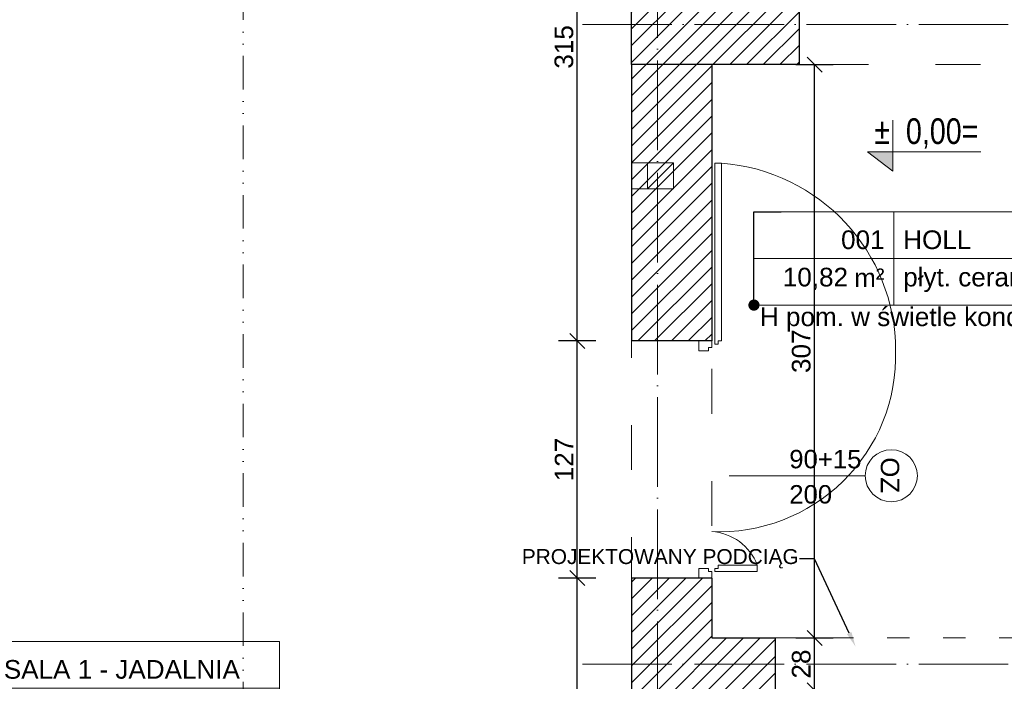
# Model space of a CAD drawing. Header units: millimetres. Extents: x 6506 to 39690, y 6022 to 25261.
# Tile 40 of 59: x 14447 to 14975, y 19098 to 19453. Entities that reach past the tile are written whole.
import ezdxf
from ezdxf import colors
from ezdxf.entities.mleader import LeaderData, LeaderLine
from ezdxf.enums import TextEntityAlignment as Align
from ezdxf.math import Vec2, Vec3

# ---------------------------------------------------------------- set-up
doc = ezdxf.new("R2010")
doc.units = ezdxf.units.MM
for name, pattern in [('1KS_2KP-50', [37.05, 12, 6, -6.35, 0, -6.35, 0, -6.35]), ('ACAD_ISO03W100', [30, 12, -18]), ('ACAD_ISO04W100', [30, 24, -3, 0, -3]), ('DASHED', [19.05, 12.7, -6.35])]:
    doc.linetypes.add(name, pattern=pattern)
doc.layers.add('A_DZIAŁOWA_PROJEKTOWANE', color=7, linetype='Continuous', lineweight=18, true_color=0x007cb0)
doc.layers.add('A_HATCH', color=7, linetype='Continuous', lineweight=5, true_color=0x999999)
for name, color, linetype, lineweight in [('A_KONST_ISTNIEJĄCE', 83, 'Continuous', 25), ('A_LINIA PRZEKROJOWA', 223, '1KS_2KP-50', 15), ('A_OPISY', 40, 'Continuous', 9), ('A_OSIE KONSTRUKCYJNE', 150, 'ACAD_ISO04W100', 5), ('A_STOLARKA DRZWIOWA', 30, 'Continuous', 15), ('A_WIDOK', 141, 'Continuous', 13), ('A_WIDOK-NAD', 221, 'DASHED', 13), ('A_WYMIAROWANIE', 7, 'Continuous', 9)]:
    doc.layers.add(name, color=color, linetype=linetype, lineweight=lineweight)
doc.layers.add('A_NIEWIDOCZNE  POMOCNICZE', color=252, linetype='ACAD_ISO03W100', lineweight=5, plot=False)
doc.styles.add('APLUS', font='arial.ttf', dxfattribs={"width": 0.6})
doc.styles.add('ARIAL', font='arial.ttf')
doc.styles.get("Standard").update_dxf_attribs({"font": 'arial.ttf'})
doc.dimstyles.new('1 do 100', dxfattribs={"dimtxt": 10, "dimasz": 8, "dimexe": 10, "dimexo": 10, "dimgap": 2, "dimtad": 1, "dimdec": 0, "dimtxsty": 'Standard', "dimblk": 'OBLIQUE', "dimcen": 2.5, "dimadec": 0, "dimazin": 0, "dimtfac": 1, "dimtdec": 0, "dimtmove": 0, "dimatfit": 3, "dimldrblk": 'OBLIQUE', "dimfxl": 10, "dimfxlon": 1, "dimarcsym": 0})

# ---------------------------------------------------------------- blocks, each defined once
blk = doc.blocks.new('*U134')
at = {"lineweight": 5}
for p, q in [((-75, -25), (-75, 25)), ((-75, 25), (0, 25)), ((0, 0), (0, 25)), ((0, 25), (152.71, 25)), ((152.71, 25), (152.71, -25)), ((-75, -25), (0, -25)), ((152.71, -25), (0, -25))]:
    blk.add_line(p, q, dxfattribs=at)
at = {"lineweight": 5, "ltscale": 18.5}
for p, q in [((0, 25), (0, -25)), ((-75, 0), (152.71, 0))]:
    blk.add_line(p, q, dxfattribs=at)
at = {"lineweight": 5, "ltscale": 18.5, "insert": (-5, -10.38), "char_height": 10, "attachment_point": 6, "style": 'ARIAL'}
blk.add_mtext('\\A1;m²', dxfattribs=at)
at = {"lineweight": 5, "style": 'ARIAL'}
blk.add_attdef('1NR', text='', height=10, dxfattribs=at).set_placement((-5, 5), align=Align.RIGHT)
blk.add_attdef('2POM', (5, 5), '', height=10, dxfattribs=at)
blk.add_attdef('4PL2', text='', height=10, dxfattribs=at).set_placement((-24.57, -5), align=Align.TOP_RIGHT)
blk.add_attdef('3POS', text='', height=10, dxfattribs=at).set_placement((5, -5), align=Align.TOP_LEFT)
blk = doc.blocks.new('*U9')
blk.add_hatch(color=256).paths.add_polyline_path([(0, 0.1532), (-0.198, 0.1532), (0, 0)])
blk.add_line((0, 0.1532), (0, 0.4))
blk.add_lwpolyline([(0, 0.1532), (0, 0), (-0.198, 0.1532), (0.6852, 0.1532)])
at = {"style": 'APLUS', "width": 0.8}
blk.add_attdef('%%P_0.00', text='', height=0.2, dxfattribs=at).set_placement((-0.1457, 0.1532), align=Align.BOTTOM_LEFT)
blk = doc.blocks.new('*U165')
at = {"lineweight": 5}
for p, q in [((-75, -25), (-75, 25)), ((-75, 25), (0, 25)), ((0, 0), (0, 25)), ((0, 25), (86.97, 25)), ((86.97, 25), (86.97, -25)), ((-75, -25), (0, -25)), ((86.97, -25), (0, -25))]:
    blk.add_line(p, q, dxfattribs=at)
at = {"lineweight": 5, "ltscale": 18.5}
for p, q in [((0, 25), (0, -25)), ((-75, 0), (86.97, 0))]:
    blk.add_line(p, q, dxfattribs=at)
at = {"lineweight": 5, "ltscale": 18.5, "insert": (-5, -10.38), "char_height": 10, "attachment_point": 6, "style": 'ARIAL'}
blk.add_mtext('\\A1;m²', dxfattribs=at)
at = {"lineweight": 5, "style": 'ARIAL'}
blk.add_attdef('1NR', text='', height=10, dxfattribs=at).set_placement((-5, 5), align=Align.RIGHT)
blk.add_attdef('2POM', (5, 5), '', height=10, dxfattribs=at)
blk.add_attdef('4PL2', text='', height=10, dxfattribs=at).set_placement((-24.57, -5), align=Align.TOP_RIGHT)
blk.add_attdef('3POS', text='', height=10, dxfattribs=at).set_placement((5, -5), align=Align.TOP_LEFT)
blk = doc.blocks.new('_Dot')
at = {"color": 0, "linetype": 'ByBlock', "lineweight": -2}
blk.add_line((-0.5, 0), (-1, 0), dxfattribs=at)
at = {"color": 0, "linetype": 'ByBlock', "const_width": 0.5}
blk.add_lwpolyline([(-0.25, 0, 1), (0.25, 0, 1)], format="xyb", close=True, dxfattribs=at)
blk = doc.blocks.new('OSI')
at = {"layer": 'A_OSIE KONSTRUKCYJNE', "ltscale": 2}
for p, q in [((17829.03, 22227.01), (17829.03, 19966.92)), ((17788.7, 21825.62), (19027.17, 21825.62)), ((17788.7, 21483.12), (19027.17, 21483.12))]:
    blk.add_line(p, q, dxfattribs=at)
blk = doc.blocks.new('_Oblique')
at = {"color": 0, "linetype": 'ByBlock', "lineweight": -2}
blk.add_line((-0.5, -0.5), (0.5, 0.5), dxfattribs=at)
blk = doc.blocks.new('*D413')
at = {"layer": 'A_WYMIAROWANIE', "color": 0, "lineweight": -2, "ltscale": 2, "transparency": 16777216}
for p, q in [((14756.2, 19153.66), (14736.2, 19153.66)), ((14746.2, 18669.66), (14746.2, 19153.66)), ((14756.2, 18669.66), (14736.2, 18669.66))]:
    blk.add_line(p, q, dxfattribs=at)
at = {"layer": 'Defpoints', "color": 0, "ltscale": 2, "transparency": 16777216}
for p in [(14746.2, 19153.66), (14775.26, 19153.66), (14775.26, 18669.66)]:
    blk.add_point(p, dxfattribs=at)
at = {"layer": 'A_WYMIAROWANIE', "color": 0, "lineweight": -2, "ltscale": 2, "transparency": 16777216, "xscale": 8, "yscale": 8, "zscale": 8}
for p, rotation in [((14746.2, 19153.66), 90), ((14746.2, 18669.66), 270)]:
    blk.add_blockref('_Oblique', p, dxfattribs=dict(at, rotation=rotation))
at = {"layer": 'A_WYMIAROWANIE', "color": 0, "ltscale": 2, "transparency": 16777216, "insert": (14739.1, 18911.66), "char_height": 10, "attachment_point": 5, "rotation": 90}
blk.add_mtext('484', dxfattribs=at)
blk = doc.blocks.new('*D414')
at = {"layer": 'A_WYMIAROWANIE', "color": 0, "lineweight": -2, "ltscale": 2, "transparency": 16777216}
for p, q in [((14756.2, 19280.66), (14736.2, 19280.66)), ((14746.2, 19153.66), (14746.2, 19280.66)), ((14756.2, 19153.66), (14736.2, 19153.66))]:
    blk.add_line(p, q, dxfattribs=at)
at = {"layer": 'Defpoints', "color": 0, "ltscale": 2, "transparency": 16777216}
for p in [(14746.2, 19280.66), (14780.5, 19280.66), (14775.26, 19153.66)]:
    blk.add_point(p, dxfattribs=at)
at = {"layer": 'A_WYMIAROWANIE', "color": 0, "lineweight": -2, "ltscale": 2, "transparency": 16777216, "xscale": 8, "yscale": 8, "zscale": 8}
for p, rotation in [((14746.2, 19280.66), 90), ((14746.2, 19153.66), 270)]:
    blk.add_blockref('_Oblique', p, dxfattribs=dict(at, rotation=rotation))
at = {"layer": 'A_WYMIAROWANIE', "color": 0, "ltscale": 2, "transparency": 16777216, "insert": (14739.18, 19217.16), "char_height": 10, "attachment_point": 5, "rotation": 90}
blk.add_mtext('127', dxfattribs=at)
blk = doc.blocks.new('*D415')
at = {"layer": 'A_WYMIAROWANIE', "color": 0, "lineweight": -2, "ltscale": 2, "transparency": 16777216}
for p, q in [((14756.2, 19595.66), (14736.2, 19595.66)), ((14746.2, 19280.66), (14746.2, 19595.66)), ((14756.2, 19280.66), (14736.2, 19280.66))]:
    blk.add_line(p, q, dxfattribs=at)
at = {"layer": 'Defpoints', "color": 0, "ltscale": 2, "transparency": 16777216}
for p in [(14746.2, 19595.66), (14775.26, 19595.66), (14780.5, 19280.66)]:
    blk.add_point(p, dxfattribs=at)
at = {"layer": 'A_WYMIAROWANIE', "color": 0, "lineweight": -2, "ltscale": 2, "transparency": 16777216, "xscale": 8, "yscale": 8, "zscale": 8}
for p, rotation in [((14746.2, 19595.66), 90), ((14746.2, 19280.66), 270)]:
    blk.add_blockref('_Oblique', p, dxfattribs=dict(at, rotation=rotation))
at = {"layer": 'A_WYMIAROWANIE', "color": 0, "ltscale": 2, "transparency": 16777216, "insert": (14739.09, 19438.16), "char_height": 10, "attachment_point": 5, "rotation": 90}
blk.add_mtext('315', dxfattribs=at)
blk = doc.blocks.new('*D436')
at = {"layer": 'A_WYMIAROWANIE', "color": 0, "lineweight": -2, "ltscale": 2, "transparency": 16777216}
for p, q in [((14863.38, 19121.66), (14883.38, 19121.66)), ((14873.38, 19093.66), (14873.38, 19121.66)), ((14863.38, 19093.66), (14883.38, 19093.66))]:
    blk.add_line(p, q, dxfattribs=at)
at = {"layer": 'Defpoints', "color": 0, "ltscale": 2, "transparency": 16777216}
for p in [(14852.26, 19121.66), (14873.38, 19121.66), (14852.26, 19093.66)]:
    blk.add_point(p, dxfattribs=at)
at = {"layer": 'A_WYMIAROWANIE', "color": 0, "lineweight": -2, "ltscale": 2, "transparency": 16777216, "xscale": 8, "yscale": 8, "zscale": 8}
for p, rotation in [((14873.38, 19121.66), 90), ((14873.38, 19093.66), 270)]:
    blk.add_blockref('_Oblique', p, dxfattribs=dict(at, rotation=rotation))
at = {"layer": 'A_WYMIAROWANIE', "color": 0, "ltscale": 2, "transparency": 16777216, "insert": (14866.28, 19107.66), "char_height": 10, "attachment_point": 5, "rotation": 90}
blk.add_mtext('28', dxfattribs=at)
blk = doc.blocks.new('*D437')
at = {"layer": 'A_WYMIAROWANIE', "color": 0, "lineweight": -2, "ltscale": 2, "transparency": 16777216}
for p, q in [((14863.38, 19428.66), (14883.38, 19428.66)), ((14873.38, 19121.66), (14873.38, 19428.66)), ((14863.38, 19121.66), (14883.38, 19121.66))]:
    blk.add_line(p, q, dxfattribs=at)
at = {"layer": 'Defpoints', "color": 0, "ltscale": 2, "transparency": 16777216}
for p in [(14853.01, 19428.66), (14873.38, 19428.66), (14852.26, 19121.66)]:
    blk.add_point(p, dxfattribs=at)
at = {"layer": 'A_WYMIAROWANIE', "color": 0, "lineweight": -2, "ltscale": 2, "transparency": 16777216, "xscale": 8, "yscale": 8, "zscale": 8}
for p, rotation in [((14873.38, 19428.66), 90), ((14873.38, 19121.66), 270)]:
    blk.add_blockref('_Oblique', p, dxfattribs=dict(at, rotation=rotation))
at = {"layer": 'A_WYMIAROWANIE', "color": 0, "ltscale": 2, "transparency": 16777216, "insert": (14866.27, 19275.16), "char_height": 10, "attachment_point": 5, "rotation": 90}
blk.add_mtext('307', dxfattribs=at)
blk = doc.blocks.new('want')
at = {"layer": 'A_WIDOK'}
blk.add_line((30214.45, 14309.66), (30200.45, 14295.66), dxfattribs=at)
blk.add_lwpolyline([(30200.45, 14295.66), (30214.45, 14295.66), (30214.45, 14309.66), (30200.45, 14309.66)], close=True, dxfattribs=at)

msp = doc.modelspace()

# ---------------------------------------------------------------- hatches: boundary and pattern name
at = {"layer": 'A_HATCH'}
h = msp.add_hatch(dxfattribs=at)
h.set_pattern_fill('ANSI31', color=256, scale=2)
h.set_pattern_definition([(45, (-1713.23, 355.087), (-4.490128, 4.490128), [])])
h.paths.add_polyline_path([(15360.26, 18363.66), (15290.26, 18363.66), (15250.26, 18363.66), (15250.26, 18320.66), (15294.26, 18320.66), (15294.26, 18306.66), (15360.26, 18306.66)])
h.paths.add_polyline_path([(15075.26, 18363.66), (14903.26, 18363.66), (14903.26, 18320.66), (15075.26, 18320.66)])
h.paths.add_polyline_path([(14803.26, 18456.66), (14775.26, 18456.66), (14775.26, 18363.66), (14803.26, 18363.66)])
h.paths.add_polyline_path([(14803.26, 18581.66), (14775.26, 18581.66), (14775.26, 18556.66), (14803.26, 18556.66)])
h.paths.add_polyline_path([(14852.26, 19003.66), (14803.26, 19003.66), (14803.26, 18933.66), (14852.26, 18933.66)])
h.paths.add_polyline_path([(14852.26, 19121.66), (14818.26, 19121.66), (14818.26, 19153.66), (14811.36, 19153.66), (14775.26, 19153.66), (14775.26, 19093.66), (14803.26, 19093.66), (14852.26, 19093.66)])
h.paths.add_polyline_path([(15063.26, 19251.66), (15035.26, 19251.66), (15035.26, 19216.66), (15063.26, 19216.66)])
h.paths.add_polyline_path([(15063.26, 19428.66), (15063.26, 19471.66), (15010.26, 19471.66), (15010.26, 19464.23), (15010.26, 19428.66), (15035.26, 19428.66), (15035.26, 19355.66), (15063.26, 19355.66)])
h.paths.add_polyline_path([(14818.26, 19638.66), (14747.26, 19638.66), (14747.26, 19630.66), (14747.26, 19595.66), (14775.26, 19595.66), (14775.26, 19428.66), (14865.26, 19428.66), (14865.26, 19471.66), (14818.26, 19471.66)])
h.paths.add_polyline_path([(14818.26, 19428.66), (14775.26, 19428.66), (14775.26, 19280.66), (14818.26, 19280.66)])
h.paths.add_polyline_path([(15228.71, 19099.16), (15228.71, 19113.16), (15242.71, 19113.16), (15242.71, 19099.16)])
h.paths.add_polyline_path([(15269.06, 19121.66), (15269.06, 19099.16), (15255.06, 19099.16), (15255.06, 19121.66), (15063.26, 19121.66), (15063.26, 19126.66), (15035.26, 19126.66), (15035.26, 19121.66), (15035.26, 19093.66), (15290.26, 19093.66), (15290.26, 19121.66)])
h.paths.add_polyline_path([(14775.26, 18991.15), (14797.76, 18991.15), (14797.76, 18977.15), (14775.26, 18977.15), (14775.26, 18669.66), (14803.26, 18669.66), (14803.26, 19093.66), (14775.26, 19093.66)])

# ---------------------------------------------------------------- linework, layer by layer
at = {"layer": 'A_KONST_ISTNIEJĄCE', "ltscale": 2}
for p, q in [((14865.26, 19428.66), (14865.26, 19471.66)), ((14775.26, 19428.66), (14775.26, 19280.66)), ((14818.26, 19428.66), (14818.26, 19280.66)), ((14818.26, 19280.66), (14775.26, 19280.66)), ((14818.26, 19153.66), (14775.26, 19153.66)), ((14775.26, 19153.66), (14775.26, 18669.66)), ((14818.26, 19153.66), (14818.26, 19121.66)), ((14818.26, 19121.66), (14852.26, 19121.66)), ((14852.26, 19121.66), (14852.26, 19093.66))]:
    msp.add_line(p, q, dxfattribs=at)
msp.add_lwpolyline([(14865.26, 19428.66), (14775.26, 19428.66), (14775.26, 19595.66), (14747.26, 19595.66)], dxfattribs=at)
at = {"layer": 'A_LINIA PRZEKROJOWA'}
msp.add_line((14567.21, 17627.32), (14567.21, 19798.77), dxfattribs=at)
at = {"layer": 'A_NIEWIDOCZNE  POMOCNICZE', "ltscale": 2}
msp.add_lwpolyline([(14201.26, 19595.66), (14775.26, 19595.66), (14775.26, 18363.66), (14201.26, 18363.66)], close=True, dxfattribs=at)
msp.add_lwpolyline([(14818.26, 19428.66), (15035.26, 19428.66), (15035.26, 19093.66), (15073.12, 19093.66), (15073.12, 18948.66), (14852.26, 18948.66), (14852.26, 19003.66), (14803.26, 19003.66), (14803.26, 19093.66), (14852.26, 19093.66), (14852.26, 19121.66), (14818.26, 19121.66), (14818.26, 19428.66)], dxfattribs=at)
at = {"layer": 'A_OPISY'}
msp.add_line((14827.64, 19208.5), (14900.57, 19208.5), dxfattribs=at)
at = {"layer": 'A_OPISY', "transparency": 33554559}
msp.add_lwpolyline([(14818.26, 19178.59, 0.435501), (14916.84, 19275.45)], format="xyb", dxfattribs=at)
at = {"layer": 'A_OPISY'}
msp.add_circle((14914.52, 19208.5), 13.95, dxfattribs=at)
at = {"layer": 'A_STOLARKA DRZWIOWA', "transparency": 33554559}
for points in [[(14821.71, 19278.94), (14821.71, 19278.94), (14821.71, 19280.69), (14823.46, 19280.69), (14823.46, 19375.82), (14819.96, 19375.82), (14819.97, 19278.94)], [(14811.36, 19275.42), (14811.36, 19280.66), (14818.26, 19280.66), (14818.26, 19277.17), (14816.51, 19277.17), (14816.51, 19275.42)], [(14811.36, 19158.9), (14811.36, 19153.66), (14818.26, 19153.66), (14818.26, 19157.15), (14816.51, 19157.15), (14816.51, 19158.9)], [(14819.97, 19158.9), (14819.97, 19158.9), (14821.71, 19158.9), (14821.71, 19160.65), (14842.69, 19160.65), (14842.69, 19157.15), (14819.97, 19157.15)]]:
    msp.add_lwpolyline(points, close=True, dxfattribs=at)
for points in [[(14823.46, 19375.82, -0.39367), (14916.84, 19275.45)], [(14818.26, 19178.59, -0.292309), (14842.69, 19160.65)]]:
    msp.add_lwpolyline(points, format="xyb", dxfattribs=at)
at = {"layer": 'A_WIDOK', "color": 251, "transparency": 33554559}
for p, q in [((14783.76, 19376.16), (14775.26, 19376.16)), ((14783.76, 19362.16), (14775.26, 19362.16))]:
    msp.add_line(p, q, dxfattribs=at)
at = {"layer": 'A_WIDOK-NAD', "color": 144, "linetype": 'ACAD_ISO03W100', "true_color": 0x007cb0}
msp.add_line((14852.26, 19121.66), (15035.26, 19121.66), dxfattribs=at)

# ---------------------------------------------------------------- block references
at = {"layer": 'A_KONST_ISTNIEJĄCE', "color": 251, "transparency": 33554687, "rotation": 180}
msp.add_blockref('want', (44998.21, 33671.82), dxfattribs=at)
at = {"layer": 'A_OPISY', "transparency": 33554687, "xscale": 68.67492864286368, "yscale": 68.67492864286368, "zscale": 68.67492864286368, "rotation": 1.435389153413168e-05}
msp.add_blockref('*U9', (14915.41, 19371.52), dxfattribs=at).add_auto_attribs({'%%P_0.00': '%%p  0,00='})
at = {"layer": 'A_OPISY'}
for name, p, values in [('*U165', (14915.9, 19324.88), {'1NR': '001', '2POM': 'HOLL', '3POS': 'płyt. ceram.', '4PL2': '10,82'}), ('*U134', (14433.86, 19094.79), {'1NR': '017', '2POM': 'SALA 1 - JADALNIA', '3POS': 'parkiet drewniany', '4PL2': '70,72'})]:
    msp.add_blockref(name, p, dxfattribs=at).add_auto_attribs(values)
at = {"layer": 'A_OSIE KONSTRUKCYJNE'}
msp.add_blockref('OSI', (-3039.77, -2375.46), dxfattribs=at)

# ---------------------------------------------------------------- texts
at = {"layer": 'A_OPISY', "insert": (14844.09, 19298.63), "char_height": 10, "attachment_point": 1}
msp.add_mtext_dynamic_manual_height_columns('H pom. w świetle kond. = 315 cm', width=254.3544, gutter_width=0, heights=[12.82], dxfattribs=at)
at = {"layer": 'A_OPISY'}
for tag, p in [('90+15', (14859.83, 19212.48)), ('200', (14859.83, 19193.62))]:
    msp.add_attdef(tag, p, '', height=9.86, dxfattribs=at)
msp.add_attdef('OZ', (14908.9, 19218.35), '', height=9.86, rotation=270, dxfattribs=at)

# ---------------------------------------------------------------- dimensions: what is measured, and where the dimension line sits
at = {"layer": 'A_WYMIAROWANIE', "ltscale": 2}
for base, p1, p2, picture, middle in [((14746.2, 19595.66), (14780.5, 19280.66), (14775.26, 19595.66), '*D415', (14739.09, 19438.16)), ((14873.38, 19428.66), (14852.26, 19121.66), (14853.01, 19428.66), '*D437', (14866.27, 19275.16)), ((14746.2, 19280.66), (14775.26, 19153.66), (14780.5, 19280.66), '*D414', (14739.18, 19217.16)), ((14746.2, 19153.66), (14775.26, 18669.66), (14775.26, 19153.66), '*D413', (14739.1, 18911.66)), ((14873.38, 19121.66), (14852.26, 19093.66), (14852.26, 19121.66), '*D436', (14866.28, 19107.66))]:
    dim = msp.add_linear_dim(base=base, p1=p1, p2=p2, angle=90, dimstyle='1 do 100', override={"dimtmove": 1}, dxfattribs=at)
    dim.commit()
    dim.dimension.update_dxf_attribs({"geometry": picture, "text_midpoint": middle})

# ---------------------------------------------------------------- leaders
at = {"layer": 'A_DZIAŁOWA_PROJEKTOWANE', "ltscale": 2}
ml = msp.add_multileader_mtext('Standard', dxfattribs=at)
ml.set_content('PROJEKTOWANY PODCIĄG', color=256)
ml.set_leader_properties()
ml.build(insert=Vec2(0, 0))
ml.multileader.update_dxf_attribs({"arrow_head_size": 8})
ctx = ml.context
ctx.base_point, ctx.char_height, ctx.arrow_head_size, ctx.plane_origin = Vec3(14714.48, 19164.04), 8, 8, Vec3(14764.22, 19148.89)
notes = []
notes.append((ctx, [(0, (1, 1, 0), (14873.33, 19164.04), (-1, 0), 8, [(0, [(14895.36, 19116.98)], 0, [])])]))
ctx.mtext.insert, ctx.mtext.width, ctx.mtext.defined_height, ctx.mtext.flow_direction = Vec3(14716.48, 19169.21), 189.5849, 56.48, 5
at = {"layer": 'A_OPISY'}
ml = msp.add_multileader_mtext('Standard', dxfattribs=at)
ml.set_content('', color=256)
ml.set_leader_properties()
ml.set_arrow_properties(name='DOT')
ml.build(insert=Vec2(0, 0))
ml.multileader.update_dxf_attribs({"arrow_head_size": 6})
ctx = ml.context
ctx.base_point, ctx.arrow_head_size, ctx.plane_origin = Vec3(14855.42, 19349.88), 6, Vec3(14638.89, 19817.59)
notes.append((ctx, [(0, (1, 1, 0), (14840.9, 19349.88), (1, 0), 14.52, [(0, [(14840.9, 19299.88)], 0, [])])]))
ctx.mtext.insert, ctx.mtext.flow_direction = Vec3(14857.42, 19351.88), 5
for ctx, leaders in notes:
    for number, flags, end, landing, length, lines in leaders:
        leader = LeaderData()
        leader.index, (leader.has_last_leader_line, leader.has_dogleg_vector, leader.attachment_direction) = number, flags
        leader.last_leader_point, leader.dogleg_vector, leader.dogleg_length = Vec3(end), Vec3(landing), length
        for number, points, colour, breaks in lines:
            line = LeaderLine()
            line.index, line.vertices, line.color, line.breaks = number, Vec3.list(points), colors.encode_raw_color(colour), breaks
            leader.lines.append(line)
        ctx.leaders.append(leader)

doc.saveas('drawing.dxf')
